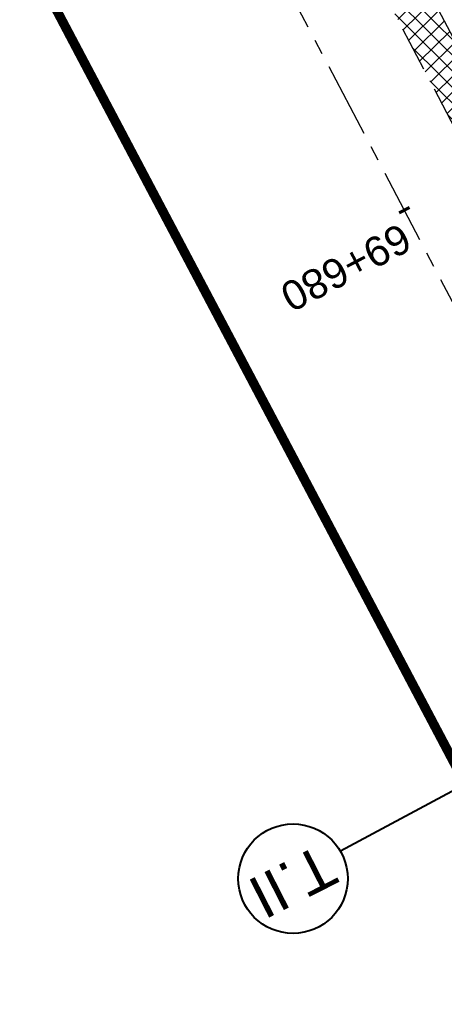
# Model space of a CAD drawing. Header units: metres. Extents: x 7529682 to 7533711, y 5721195 to 5727842.
# Tile 90 of 232: x 7531182 to 7531200, y 5724934 to 5724975. Entities that reach past the tile are written whole.
import ezdxf
from ezdxf.enums import TextEntityAlignment as Align

# ---------------------------------------------------------------- set-up
doc = ezdxf.new("R2010")
doc.units = ezdxf.units.M
for name, pattern in [('817-dzialki-09-05-04$0$HIDDEN', [0.375, 0.25, -0.125]), ('ACAD_ISO05W100', [33, 24, -3, 0, -3, 0, -3]), ('CENTER', [50.800000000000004, 31.75, -6.35, 6.35, -6.35]), ('HIDDEN', [9.524999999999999, 6.35, -3.175])]:
    doc.linetypes.add(name, pattern=pattern)
for name, color, linetype in [('C-DROGI-SYTUACJA-ETYKIETY', 7, 'Continuous'), ('D-hatch-pobocza', 131, 'Continuous'), ('D-pobocza', 60, 'Continuous')]:
    doc.layers.add(name, color=color, linetype=linetype)
for name, color, linetype, lineweight in [('D-krawędzie', 3, 'Continuous', 30), ('D-oś', 10, 'CENTER', 30), ('D-pas-drogowy', 7, 'ACAD_ISO05W100', 50)]:
    doc.layers.add(name, color=color, linetype=linetype, lineweight=lineweight)
doc.layers.add('D-LR-etap-III', color=7, linetype='817-dzialki-09-05-04$0$HIDDEN', lineweight=50, true_color=0x00008f)
doc.layers.add('D-typowe', color=7, linetype='Continuous', lineweight=40, true_color=0x0061c2)
doc.styles.get("Standard").update_dxf_attribs({"font": 'arial.ttf'})

# ---------------------------------------------------------------- blocks, each defined once
blk = doc.blocks.new('AeccTickLine')
at = {"color": 0, "linetype": 'ByBlock', "lineweight": -2}
blk.add_line((0, 1), (-3.673819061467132e-16, -1), dxfattribs=at)

msp = doc.modelspace()

# ---------------------------------------------------------------- hatches: boundary and pattern name
at = {"layer": 'D-hatch-pobocza'}
h = msp.add_hatch(dxfattribs=at)
h.set_pattern_fill('ANSI37', color=256, scale=0.15, style=0)
h.set_pattern_definition([(45, (0, 0), (-0.3367596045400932, 0.3367596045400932), []), (135, (0, 0), (-0.3367596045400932, -0.3367596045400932), [])])
h.paths.add_polyline_path([(7531224.12, 5724929.62), (7531213.15, 5724949.98), (7531200.73, 5724973.91), (7531188.83, 5724996.41), (7531176.889999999, 5725019.33), (7531166.91, 5725038.07), (7531158.980160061, 5725054.059290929), (7531158.14196267, 5725051.386259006), (7531167.380094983, 5725033.766927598), (7531197.164745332, 5724976.987689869), (7531228.151004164, 5724918.034426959), (7531253.152837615, 5724870.491119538), (7531286.7961686, 5724806.653565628), (7531296.234606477, 5724788.675232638), (7531298.77605959, 5724787.517560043), (7531278.139999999, 5724826.49), (7531263.88, 5724853.83), (7531259.009999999, 5724862.85), (7531247.509999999, 5724884.88), (7531235.21, 5724908.21)])

# ---------------------------------------------------------------- linework, layer by layer
at = {"layer": 'D-krawędzie', "linetype": 'HIDDEN', "ltscale": 0.3, "flags": 128}
msp.add_lwpolyline([(7530572.009999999, 5726166.06), (7530620.380949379, 5726072.761487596), (7530641.555222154, 5726032.007915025), (7530660.960861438, 5725995.070069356), (7530689.128213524, 5725941.540167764), (7530707.335918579, 5725907.031820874), (7530725.255781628, 5725873.092686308), (7530743.969545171, 5725837.653904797), (7530770.526708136, 5725787.119408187), (7530787.864146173, 5725754.266918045), (7530809.897571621, 5725712.541613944), (7530824.739035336, 5725684.389287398), (7530840.856259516, 5725653.693092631), (7530860.675070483, 5725616.154465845), (7530865.283000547, 5725607.394015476), (7530878.050274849, 5725583.079962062), (7530918.171722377, 5725507.178125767), (7530950.162943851, 5725446.305402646), (7530993.419108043, 5725364.264712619), (7531022.766433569, 5725308.719304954), (7531053.80955549, 5725249.872416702), (7531081.165622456, 5725197.874670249), (7531103.902359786, 5725154.540603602), (7531128.123220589, 5725108.448161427), (7531149.3, 5725068.249999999), (7531167.380094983, 5725033.766927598), (7531197.164745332, 5724976.987689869), (7531228.151004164, 5724918.034426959), (7531253.152837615, 5724870.491119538), (7531286.7961686, 5724806.653565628), (7531306.739858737, 5724768.664832), (7531335.094443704, 5724714.652299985), (7531357.3191504, 5724672.438740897), (7531373.644908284, 5724641.454376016), (7531392.161870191, 5724605.998675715), (7531418.480331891, 5724555.852756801), (7531439.726902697, 5724515.582472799), (7531468.399107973, 5724461.077223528), (7531491.782023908, 5724416.527754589), (7531531.990296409, 5724339.832565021), (7531557.226635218, 5724291.658956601), (7531569.851546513, 5724267.577443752), (7531591.375556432, 5724226.547822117), (7531610.003879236, 5724191.103071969), (7531616.882991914, 5724177.998849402), (7531629.984986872, 5724153.025496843), (7531641.006768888, 5724132.021778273), (7531664.906257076, 5724087.616922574), (7531677.64401952, 5724064.785715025), (7531683.112433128, 5724054.988140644), (7531686.752875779, 5724048.180044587), (7531695.447538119, 5724031.696667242), (7531703.748818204, 5724015.917210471), (7531709.214143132, 5724005.513965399), (7531719.388607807, 5723986.14687362), (7531726.295217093, 5723973.000144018), (7531732.740794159, 5723960.735633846), (7531735.13, 5723956.19)], dxfattribs=at)
at = {"layer": 'D-LR-etap-III', "ltscale": 10, "flags": 128}
msp.add_lwpolyline([(7531750.474471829, 5723895.103125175, 0.4, 0.4, 0), (7531750.505, 5723895.13, 0.4, 0.4, 0), (7531682.71, 5724022.92, 0.4, 0.4, 0), (7531619.177023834, 5724147.203692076, 0.4, 0.4, 0), (7531592.308960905, 5724198.48863389, 0.4, 0.4, 0), (7531553.263875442, 5724272.918564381, 0.4, 0.4, 0), (7531504.019999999, 5724366.79, 0.4, 0.4, 0), (7531482.09, 5724407.62, 0.4, 0.4, 0), (7531412.350402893, 5724541.182759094, 0.4, 0.4, 0), (7531388.463669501, 5724586.929768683, 0.4, 0.4, 0), (7531345.12, 5724669.94, 0.4, 0.4, 0), (7531127.66, 5725081.67, 0.4, 0.4, 0), (7531059.253139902, 5725211.040795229, 0.4, 0.4, 0), (7531008.007244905, 5725307.953830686, 0.4, 0.4, 0), (7530964.181635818, 5725390.835555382, 0.4, 0.4, 0), (7530914.557354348, 5725484.683561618, 0.4, 0.4, 0), (7530865.243241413, 5725577.493975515, 0.4, 0.4, 0), (7530840.085257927, 5725624.058651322, 0.4, 0.4, 0), (7530802.559525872, 5725694.924584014, 0.4, 0.4, 0), (7530755.54, 5725787.51, 0.4, 0.4, 0), (7530708.717810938, 5725876.303221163, 0.4, 0.4, 0), (7530695.12, 5725902.09, 0.4, 0.4, 0), (7530642.91397006, 5726001.07839487, 0.4, 0.4, 0), (7530634.934723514, 5726016.146615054, 0.4, 0.4, 0), (7530610.820000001, 5726061.929999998, 0.4, 0.4, 0), (7530610.820000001, 5726061.929999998, 0.4, 0.4, 0), (7530607.21, 5726063.51, 0.4, 0.4, 0), (7530597.42, 5726080.68, 0.4, 0.4, 0), (7530591.16, 5726088.44, 0.4, 0.4, 0), (7530581.28, 5726107.21, 0.4, 0.4, 0), (7530571.29, 5726130.56, 0.4, 0.4, 0), (7530549.554994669, 5726171.527317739, 0.4, 0.4, 0), (7530531.014309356, 5726206.473807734, 0.4, 0.4, 0), (7530516.461208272, 5726236.016618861, 0.4, 0.4, 0), (7530500.798929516, 5726266.141265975, 0.4, 0.4, 0), (7530491.349999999, 5726283.94, 0.4, 0.4, 0), (7530482.4, 5726303.41, 0.4, 0.4, 0), (7530482.4, 5726303.41, 0.4, 0.4, 0), (7530450.41, 5726357.28, 0.4, 0.4, 0), (7530397.759396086, 5726458.499907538, 0.4, 0.4, 0), (7530334.707815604, 5726583.664702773, 0.4, 0.4, 0), (7530303.939274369, 5726645.167943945, 0.4, 0.4, 0), (7530300.509779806, 5726651.777515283, 0.4, 0.4, 0), (7530289.213532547, 5726671.966724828, 0.4, 0.4, 0), (7530281.54, 5726685.57, 0.4, 0.4, 0), (7530261.37085633, 5726724.163374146, 0.4, 0.4, 0), (7530254.03, 5726738.21, 0.4, 0.4, 0), (7530197.219999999, 5726845.06, 0.4, 0.4, 0), (7530194.71, 5726849.15, 0.4, 0.4, 0), (7530195.92, 5726850.75, 0.4, 0.4, 0), (7530170.546669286, 5726892.961489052, 0.4, 0.4, 0), (7530143.174718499, 5726945.065838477, 0.4, 0.4, 0), (7530105.059999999, 5727018.32, 0.4, 0.4, 0), (7530100.059999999, 5727027.16, 0.4, 0.4, 0), (7530062.318670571, 5727099.625398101, 0.4, 0.4, 0), (7530015.378537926, 5727189.420463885, 0.4, 0.4, 0), (7529983.207960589, 5727250.206596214, 0.4, 0.4, 0), (7529953.284293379, 5727306.74720398, 0.4, 0.4, 0), (7529900.67053443, 5727406.15903814, 0.4, 0.4, 0), (7529890.630239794, 5727425.131178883, 0.4, 0.4, 0), (7529875.155383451, 5727454.426350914, 0.4, 0.4, 0), (7529857.560096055, 5727487.787346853, 0.4, 0.4, 0), (7529835.194401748, 5727530.19312405, 0.4, 0.4, 0), (7529811.740544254, 5727574.662079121, 0.4, 0.4, 0), (7529792.101859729, 5727611.922638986, 0.4, 0.4, 0), (7529768.066117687, 5727657.469613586, 0.4, 0.4, 0), (7529755.210566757, 5727682.131373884, 0.4, 0.4, 0), (7529753.309999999, 5727681.13, 0.4, 0.4, 0), (7529739.21, 5727707.77, 0.4, 0.4, 0), (7529735.394745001, 5727711.251990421, 0.4, 0.4, 0), (7529725.42, 5727730.2, 0.4, 0.4, 0), (7529723.55, 5727729.88, 0.4, 0.4, 0), (7529695.566668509, 5727782.932080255, 0.4, 0.4, 0), (7529717.67971874, 5727794.024357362, 0.4, 0.4, 0), (7529736.274870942, 5727758.647400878, 0.4, 0.4, 0), (7529736.274870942, 5727758.647400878, 0.4, 0.4, 0), (7529744.511003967, 5727750.406106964, 0.4, 0.4, 0), (7529744.511003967, 5727750.406106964, 0.4, 0.4, 0), (7529750.282568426, 5727738.549848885, 0.4, 0.4, 0), (7529777.108510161, 5727687.569424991, 0.4, 0.4, 0), (7529796.51537536, 5727651.329932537, 0.4, 0.4, 0), (7529814.937945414, 5727616.793170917, 0.4, 0.4, 0), (7529839.006722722, 5727572.303976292, 0.4, 0.4, 0), (7529860.617626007, 5727532.509108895, 0.4, 0.4, 0), (7529882.348967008, 5727491.504261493, 0.4, 0.4, 0), (7529904.865139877, 5727449.096370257, 0.4, 0.4, 0), (7529920.747384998, 5727418.884773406, 0.4, 0.4, 0), (7529946.676504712, 5727368.547487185, 0.4, 0.4, 0), (7529972.024701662, 5727320.573310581, 0.4, 0.4, 0), (7529987.740014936, 5727290.153392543, 0.4, 0.4, 0), (7529996.497385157, 5727273.661630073, 0.4, 0.4, 0), (7530017.541471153, 5727234.202689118, 0.4, 0.4, 0), (7530033.053657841, 5727204.864166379, 0.4, 0.4, 0), (7530051.622983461, 5727170.222745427, 0.4, 0.4, 0), (7530069.276612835, 5727137.015751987, 0.4, 0.4, 0), (7530089.385386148, 5727097.533639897, 0.4, 0.4, 0), (7530109.712512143, 5727060.746615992, 0.4, 0.4, 0), (7530136.769722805, 5727011.640131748, 0.4, 0.4, 0), (7530162.446686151, 5726962.743777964, 0.4, 0.4, 0), (7530187.674104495, 5726916.992101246, 0.4, 0.4, 0), (7530207.820739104, 5726879.335323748, 0.4, 0.4, 0), (7530230.625609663, 5726834.518686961, 0.4, 0.4, 0), (7530262.288093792, 5726776.61832811, 0.4, 0.4, 0), (7530277.509672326, 5726760.213143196, 0.4, 0.4, 0), (7530286.036865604, 5726744.106684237, 0.4, 0.4, 0), (7530288.097472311, 5726735.884066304, 0.4, 0.4, 0), (7530290.393870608, 5726725.046963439, 0.4, 0.4, 0), (7530296.17664807, 5726713.582980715, 0.4, 0.4, 0), (7530302.726195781, 5726701.18226779, 0.4, 0.4, 0), (7530325.685047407, 5726657.466383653, 0.4, 0.4, 0), (7530343.243978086, 5726623.648592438, 0.4, 0.4, 0), (7530360.229820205, 5726591.746871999, 0.4, 0.4, 0), (7530383.20855044, 5726548.059469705, 0.4, 0.4, 0), (7530406.017875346, 5726503.605514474, 0.4, 0.4, 0), (7530427.464919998, 5726462.620289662, 0.4, 0.4, 0), (7530447.9278544, 5726424.388014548, 0.4, 0.4, 0), (7530471.126878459, 5726379.920667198, 0.4, 0.4, 0), (7530490.501003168, 5726343.033350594, 0.4, 0.4, 0), (7530509.499458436, 5726306.733076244, 0.4, 0.4, 0), (7530529.890269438, 5726267.244072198, 0.4, 0.4, 0), (7530543.852446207, 5726238.990319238, 0.4, 0.4, 0), (7530554.808897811, 5726218.943990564, 0.4, 0.4, 0), (7530559.027108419, 5726212.223286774, 0.4, 0.4, 0), (7530563.060988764, 5726206.409670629, 0.4, 0.4, 0), (7530566.93354971, 5726200.463543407, 0.4, 0.4, 0), (7530569.771022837, 5726194.901501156, 0.4, 0.4, 0), (7530571.47319415, 5726191.282350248, 0.4, 0.4, 0), (7530572.839142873, 5726188.024533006, 0.4, 0.4, 0), (7530575.295071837, 5726182.034664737, 0.4, 0.4, 0), (7530579.736851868, 5726173.306070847, 0.4, 0.4, 0), (7530583.3, 5726167.41, 0.4, 0.4, 0), (7530593.4, 5726163.33, 0.4, 0.4, 0), (7530598.618375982, 5726155.264489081, 0.4, 0.4, 0), (7530608.258304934, 5726140.497132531, 0.4, 0.4, 0), (7530603.269999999, 5726136.83, 0.4, 0.4, 0), (7530606.53, 5726131.84, 0.4, 0.4, 0), (7530604.239057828, 5726124.21679044, 0.4, 0.4, 0), (7530605.847136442, 5726121.630127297, 0.4, 0.4, 0), (7530608.971611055, 5726116.164124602, 0.4, 0.4, 0), (7530618.114293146, 5726097.791111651, 0.4, 0.4, 0), (7530651.213125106, 5726034.959524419, 0.4, 0.4, 0), (7530670.243741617, 5725998.61095082, 0.4, 0.4, 0), (7530698.075474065, 5725945.952624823, 0.4, 0.4, 0), (7530716.505955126, 5725911.3051464, 0.4, 0.4, 0), (7530735.223454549, 5725875.667401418, 0.4, 0.4, 0), (7530752.504235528, 5725842.154920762, 0.4, 0.4, 0), (7530778.310652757, 5725793.501254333, 0.4, 0.4, 0), (7530797.499961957, 5725756.381811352, 0.4, 0.4, 0), (7530812.518974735, 5725728.28874362, 0.4, 0.4, 0), (7530820.039295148, 5725713.160404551, 0.4, 0.4, 0), (7530822.422446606, 5725710.193574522, 0.4, 0.4, 0), (7530833.154893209, 5725688.800634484, 0.4, 0.4, 0), (7530849.629354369, 5725656.158601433, 0.4, 0.4, 0), (7530867.98290276, 5725621.963939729, 0.4, 0.4, 0), (7530872.629809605, 5725612.88760475, 0.4, 0.4, 0), (7530880.354488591, 5725597.594500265, 0.4, 0.4, 0), (7530883.839446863, 5725593.389159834, 0.4, 0.4, 0), (7530891.782113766, 5725587.763349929, 0.4, 0.4, 0), (7530895.038670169, 5725584.280746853, 0.4, 0.4, 0), (7530897.033644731, 5725580.941110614, 0.4, 0.4, 0), (7530900.951646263, 5725579.945856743, 0.4, 0.4, 0), (7530904.80970798, 5725571.977328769, 0.4, 0.4, 0), (7530903.682362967, 5725568.566434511, 0.4, 0.4, 0), (7530908.900614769, 5725558.844845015, 0.4, 0.4, 0), (7530910.252030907, 5725545.671606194, 0.4, 0.4, 0), (7530912.872986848, 5725538.645543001, 0.4, 0.4, 0), (7530945.278171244, 5725478.464284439, 0.4, 0.4, 0), (7530959.692318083, 5725450.24628822, 0.4, 0.4, 0), (7531002.82670893, 5725368.192370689, 0.4, 0.4, 0), (7531044.703532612, 5725290.314293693, 0.4, 0.4, 0), (7531064.098839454, 5725253.212562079, 0.4, 0.4, 0), (7531083.010253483, 5725216.677517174, 0.4, 0.4, 0), (7531113.013137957, 5725158.465613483, 0.4, 0.4, 0), (7531137.364304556, 5725113.07076138, 0.4, 0.4, 0), (7531150.830830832, 5725086.711759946, 0.4, 0.4, 0), (7531159.745663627, 5725076.640848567, 0.4, 0.4, 0), (7531166.309999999, 5725074.58, 0.4, 0.4, 0), (7531172.29, 5725062.58, 0.4, 0.4, 0), (7531170.589828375, 5725055.605912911, 0.4, 0.4, 0), (7531173.732823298, 5725044.080706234, 0.4, 0.4, 0), (7531215.342008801, 5724964.859648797, 0.4, 0.4, 0), (7531238.054496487, 5724921.684649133, 0.4, 0.4, 0), (7531262.389821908, 5724875.282876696, 0.4, 0.4, 0), (7531295.587160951, 5724811.265731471, 0.4, 0.4, 0), (7531348.487908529, 5724712.362812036, 0.4, 0.4, 0), (7531363.740817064, 5724682.68394264, 0.4, 0.4, 0), (7531366.986905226, 5724675.865317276, 0.4, 0.4, 0), (7531382.541261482, 5724646.110625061, 0.4, 0.4, 0), (7531401.299165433, 5724610.874551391, 0.4, 0.4, 0), (7531428.964837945, 5724558.862274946, 0.4, 0.4, 0), (7531449.111202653, 5724520.397801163, 0.4, 0.4, 0), (7531477.292992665, 5724465.831467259, 0.4, 0.4, 0), (7531500.996290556, 5724421.112506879, 0.4, 0.4, 0), (7531512.121834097, 5724400.549045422, 0.4, 0.4, 0), (7531513.78163794, 5724396.757451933, 0.4, 0.4, 0), (7531526.32, 5724379.39, 0.4, 0.4, 0), (7531566.783642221, 5724302.73628205, 0.4, 0.4, 0), (7531578.579156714, 5724282.774819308, 0.4, 0.4, 0), (7531584.232619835, 5724273.111246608, 0.4, 0.4, 0), (7531590.109283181, 5724263.508189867, 0.4, 0.4, 0), (7531593.027899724, 5724258.771479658, 0.4, 0.4, 0), (7531595.711841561, 5724254.226824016, 0.4, 0.4, 0), (7531601.659976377, 5724243.898197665, 0.4, 0.4, 0), (7531606.097733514, 5724235.986407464, 0.4, 0.4, 0), (7531609.382207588, 5724230.799061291, 0.4, 0.4, 0), (7531611.580260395, 5724227.671180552, 0.4, 0.4, 0), (7531612.707802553, 5724225.86410867, 0.4, 0.4, 0), (7531618.665224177, 5724214.480919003, 0.4, 0.4, 0), (7531619.885522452, 5724212.333950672, 0.4, 0.4, 0), (7531620.931818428, 5724210.787064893, 0.4, 0.4, 0), (7531623.518605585, 5724207.111542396, 0.4, 0.4, 0), (7531626.143926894, 5724203.61306897, 0.4, 0.4, 0), (7531632.022984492, 5724196.485954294, 0.4, 0.4, 0), (7531653.949089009, 5724152.617641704, 0.4, 0.4, 0), (7531656.750690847, 5724143.103797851, 0.4, 0.4, 0), (7531659.61440691, 5724133.254504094, 0.4, 0.4, 0), (7531661.627147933, 5724128.646047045, 0.4, 0.4, 0.01093811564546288), (7531674.314987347, 5724101.43546424, 0.4, 0.4, 0), (7531685.137626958, 5724081.408252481, 0.4, 0.4, 0), (7531692.159945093, 5724066.277333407, 0.4, 0.4, 0), (7531699.662164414, 5724051.388120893, 0.4, 0.4, 0), (7531704.480624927, 5724040.808561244, 0.4, 0.4, 0), (7531704.480624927, 5724040.808561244, 0.4, 0.4, 0), (7531704.401251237, 5724037.368913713, 0.4, 0.4, 0), (7531720.383609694, 5724003.441317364, 0.4, 0.4, 0), (7531728.79890528, 5723986.206298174, 0.4, 0.4, 0), (7531733.237926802, 5723977.192631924, 0.4, 0.4, 0), (7531736.750027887, 5723969.505210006, 0.4, 0.4, 0), (7531737.336143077, 5723968.518916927, 0.4, 0.4, 0), (7531738.285051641, 5723967.699360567, 0.4, 0.4, 0), (7531742.180915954, 5723962.346428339, 0.4, 0.4, 0), (7531744.286141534, 5723958.615526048, 0.4, 0.4, 0), (7531755.393260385, 5723944.192617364, 0.4, 0.4, 0), (7531758.69, 5723936.76, 0.4, 0.4, 0), (7531780.08, 5723929.25, 0.4, 0.4, 0), (7531792.611989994, 5723906.337708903, 0.4, 0.4, 0), (7531792.611989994, 5723906.337708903, 0.4, 0.4, 0), (7531756.962094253, 5723883.055323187, 0.4, 0.4, 0), (7531750.46, 5723895.130000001, 0.4, 0.4, 0), (7531750.46, 5723895.130000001, 0, 0, 0)], format="xyseb", dxfattribs=at)
at = {"layer": 'D-oś', "ltscale": 0.1}
msp.add_lwpolyline([(7531488.682972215, 5724414.901138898), (7531465.30154836, 5724459.447768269), (7531436.630334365, 5724513.951133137), (7531415.382990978, 5724554.222881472), (7531389.061122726, 5724604.375291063), (7531370.54547166, 5724639.828481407), (7531354.22214964, 5724670.808223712), (7531331.99647235, 5724713.023626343), (7531303.640952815, 5724767.037938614), (7531283.698553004, 5724805.024214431), (7531250.055061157, 5724868.862076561), (7531225.052886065, 5724916.406033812), (7531194.065303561, 5724975.361817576), (7531164.280332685, 5725032.141666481), (7531146.201824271, 5725066.621712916), (7531125.025790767, 5725106.818458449), (7531100.803065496, 5725152.914450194), (7531078.067230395, 5725196.24679728), (7531050.712974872, 5725248.241100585), (7531019.671816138, 5725307.084268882), (7530990.323090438, 5725362.632329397), (7530947.065833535, 5725444.675091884), (7530915.075467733, 5725505.546186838), (7530874.953735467, 5725581.448561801)], dxfattribs=at)
at = {"layer": 'D-pas-drogowy', "ltscale": 0.2, "flags": 128}
msp.add_lwpolyline([(7531633.018560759, 5724182.834272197, 0.4, 0.4, 0), (7531617.558899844, 5724211.608162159, 0.4, 0.4, 0), (7531566.783642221, 5724302.73628205, 0.4, 0.4, 0), (7531538.419082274, 5724356.469679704, 0.4, 0.4, 0), (7531526.32, 5724379.39, 0.4, 0.4, 0), (7531516.102085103, 5724393.607319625, 0.4, 0.4, 0.001485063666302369), (7531513.78037409, 5724396.837773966, 0.4, 0.4, 0), (7531501.87, 5724413.41, 0.4, 0.4, 0), (7531474.926107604, 5724464.507896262, 0.4, 0.4, 0), (7531446.200436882, 5724518.992313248, 0.4, 0.4, 0), (7531424.962185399, 5724559.262257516, 0.4, 0.4, 0), (7531398.444460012, 5724609.565801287, 0.4, 0.4, 0), (7531379.647455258, 5724645.216004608, 0.4, 0.4, 0), (7531365.23, 5724672.56, 0.4, 0.4, 0), (7531341.305752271, 5724717.915356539, 0.4, 0.4, 0), (7531312.899996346, 5724771.788898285, 0.4, 0.4, 0), (7531292.590923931, 5724810.306502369, 0.4, 0.4, 0), (7531259.391619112, 5724873.271351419, 0.4, 0.4, 0), (7531233.740401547, 5724921.922582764, 0.4, 0.4, 0), (7531203.072738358, 5724980.092044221, 0.4, 0.4, 0), (7531173.471398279, 5725036.225177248, 0.4, 0.4, 0), (7531168.269999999, 5725046.09, 0.4, 0.4, 0), (7531172.29, 5725062.58, 0.4, 0.4, 0), (7531166.309999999, 5725074.58, 0.4, 0.4, 0), (7531150.32, 5725079.6, 0.4, 0.4, 0), (7531141.5, 5725096.43, 0.4, 0.4, 0), (7531109.311735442, 5725157.814415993, 0.4, 0.4, 0), (7531086.641300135, 5725201.047918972, 0.4, 0.4, 0), (7531059.198258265, 5725253.383662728, 0.4, 0.4, 0), (7531028.206828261, 5725312.48946212, 0.4, 0.4, 0), (7530999.104694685, 5725367.990143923, 0.4, 0.4, 0), (7530956.247527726, 5725449.724815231, 0.4, 0.4, 0), (7530924.397774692, 5725510.463768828, 0.4, 0.4, 0), (7530897.509999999, 5725561.74, 0.4, 0.4, 0), (7530894.46, 5725566.14, 0.4, 0.4, 0), (7530892.16, 5725570.49, 0.4, 0.4, 0), (7530869.362688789, 5725613.307018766, 0.4, 0.4, 0), (7530861.693971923, 5725627.704613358, 0.4, 0.4, 0), (7530852.74, 5725644.52, 0.4, 0.4, 0), (7530831.509999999, 5725684.2, 0.4, 0.4, 0), (7530811.13, 5725722.52, 0.4, 0.4, 0), (7530792.3476413, 5725757.940652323, 0.4, 0.4, 0), (7530768.03, 5725803.8, 0.4, 0.4, 0), (7530748.768542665, 5725840.178507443, 0.4, 0.4, 0), (7530727.7, 5725879.97, 0.4, 0.4, 0), (7530712.0981582, 5725909.54523909, 0.4, 0.4, 0), (7530693.644105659, 5725944.645156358, 0.4, 0.4, 0), (7530665.702224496, 5725997.538976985, 0.4, 0.4, 0), (7530641.759999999, 5726042.88, 0.4, 0.4, 0), (7530616.5, 5726091.48, 0.4, 0.4, 0), (7530604.628439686, 5726114.319880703, 0.4, 0.4, -0.007762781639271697), (7530602.5, 5726118.43, 0.4, 0.4, 0), (7530603.992037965, 5726123.394821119, 0.4, 0.4, 0), (7530606.53, 5726131.84, 0.4, 0.4, 0), (7530603.269999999, 5726136.83, 0.4, 0.4, 0), (7530593.775620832, 5726151.368713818, 0.4, 0.4, 0), (7530590.202637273, 5726156.84001263, 0.4, 0.4, 0), (7530583.3, 5726167.41, 0.4, 0.4, 0), (7530580.578343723, 5726170.427567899, 0.4, 0.4, 0), (7530575.849999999, 5726175.67, 0.4, 0.4, 0), (7530569.009999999, 5726186.66, 0.4, 0.4, 0), (7530562.555322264, 5726199.189409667, 0.4, 0.4, 0), (7530555.67, 5726211.39, 0.4, 0.4, 0), (7530548.29, 5726224.23, 0.4, 0.4, 0), (7530540.58, 5726237.71, 0.4, 0.4, 0), (7530532.679999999, 5726252.65, 0.4, 0.4, 0), (7530524.059999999, 5726269.35, 0.4, 0.4, 0), (7530502.82, 5726309.91, 0.4, 0.4, 0), (7530488.83, 5726336.63, 0.4, 0.4, 0), (7530466.03, 5726380.16, 0.4, 0.4, 0), (7530438.469999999, 5726432.77, 0.4, 0.4, 0), (7530424.53, 5726459.09, 0.4, 0.4, 0), (7530401.63, 5726502.97, 0.4, 0.4, 0), (7530383.38, 5726538.06, 0.4, 0.4, 0), (7530353.969999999, 5726593.52, 0.4, 0.4, 0), (7530338.469999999, 5726622.74, 0.4, 0.4, 0), (7530322.009999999, 5726653.88, 0.4, 0.4, 0), (7530297.54, 5726700.33, 0.4, 0.4, 0), (7530287.38, 5726719.6, 0.4, 0.4, 0), (7530285.94993921, 5726722.315508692, 0.4, 0.4, 0), (7530280.259999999, 5726733.12, 0.4, 0.4, 0), (7530266.73, 5726758.74, 0.4, 0.4, 0), (7530260.42, 5726770.47, 0.4, 0.4, 0), (7530253.25, 5726783.82, 0.4, 0.4, 0), (7530244.95, 5726799.33, 0.4, 0.4, 0), (7530239.389999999, 5726808.49, 0.4, 0.4, 0), (7530238.29, 5726807.9, 0.4, 0.4, 0), (7530218.11, 5726850.67, 0.4, 0.4, 0), (7530175.906646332, 5726928.168028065, 0.4, 0.4, 0), (7530096.679999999, 5727076.15, 0.4, 0.4, 0), (7530094.679999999, 5727079.89, 0.4, 0.4, 0), (7530064.59693469, 5727135.522637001, 0.4, 0.4, 0), (7530046.730970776, 5727168.8921561, 0.4, 0.4, 0), (7530025.803045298, 5727208.461374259, 0.4, 0.4, 0), (7530012.846501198, 5727232.979315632, 0.4, 0.4, 0), (7529994.15, 5727268.45, 0.4, 0.4, 0), (7529981.670868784, 5727291.93018666, 0.4, 0.4, 0), (7529949.889999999, 5727351.73, 0.4, 0.4, 0), (7529924.75, 5727399.03, 0.4, 0.4, 0), (7529915.515824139, 5727417.099754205, 0.4, 0.4, 0), (7529885.83, 5727475.19, 0.4, 0.4, 0), (7529862.559999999, 5727519.97, 0.4, 0.4, 0), (7529852.984923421, 5727538.191086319, 0.4, 0.4, 0), (7529836.513084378, 5727569.51130111, 0.4, 0.4, 0), (7529815.36890814, 5727609.140983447, 0.4, 0.4, 0), (7529792.795203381, 5727651.247499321, 0.4, 0.4, 0), (7529774.199114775, 5727685.858348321, 0.4, 0.4, 0), (7529746.966026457, 5727736.059440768, 0.4, 0.4, 0), (7529733.92, 5727757.62, 0.4, 0.4, 0), (7529708.607472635, 5727806.388536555, 0.4, 0.4, 0), (7529688.491967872, 5727796.344621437, 0.4, 0.4, 0), (7529723.55, 5727729.88, 0.4, 0.4, 0), (7529725.42, 5727730.2, 0.4, 0.4, 0), (7529735.38, 5727711.28, 0.4, 0.4, 0), (7529739.21, 5727707.77, 0.4, 0.4, 0), (7529753.309999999, 5727681.13, 0.4, 0.4, 0), (7529755.178396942, 5727682.114424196, 0.4, 0.4, 0), (7529792.101859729, 5727611.922638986, 0.4, 0.4, 0), (7529811.740544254, 5727574.662079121, 0.4, 0.4, 0), (7529835.194401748, 5727530.19312405, 0.4, 0.4, 0), (7529857.560096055, 5727487.787346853, 0.4, 0.4, 0), (7529875.155383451, 5727454.426350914, 0.4, 0.4, 0), (7529890.630239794, 5727425.131178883, 0.4, 0.4, 0), (7529900.67053443, 5727406.15903814, 0.4, 0.4, 0), (7529953.284293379, 5727306.74720398, 0.4, 0.4, 0), (7529983.207960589, 5727250.206596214, 0.4, 0.4, 0), (7530015.378537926, 5727189.420463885, 0.4, 0.4, 0), (7530062.318670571, 5727099.625398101, 0.4, 0.4, 0), (7530100.059999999, 5727027.16, 0.4, 0.4, 0), (7530105.059999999, 5727018.32, 0.4, 0.4, 0), (7530143.174718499, 5726945.065838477, 0.4, 0.4, 0), (7530170.546669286, 5726892.961489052, 0.4, 0.4, 0), (7530195.92, 5726850.75, 0.4, 0.4, 0), (7530194.71, 5726849.15, 0.4, 0.4, 0), (7530197.219999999, 5726845.06, 0.4, 0.4, 0), (7530254.03, 5726738.21, 0.4, 0.4, 0), (7530261.37085633, 5726724.163374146, 0.4, 0.4, 0), (7530281.54, 5726685.57, 0.4, 0.4, 0), (7530289.213532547, 5726671.966724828, 0.4, 0.4, 0), (7530300.509779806, 5726651.777515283, 0.4, 0.4, 0), (7530303.939274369, 5726645.167943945, 0.4, 0.4, 0), (7530334.707815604, 5726583.664702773, 0.4, 0.4, 0), (7530397.759396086, 5726458.499907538, 0.4, 0.4, 0), (7530450.41, 5726357.28, 0.4, 0.4, 0), (7530482.4, 5726303.41, 0.4, 0.4, 0), (7530483.687990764, 5726301.003383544, 0.4, 0.4, 0), (7530491.349999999, 5726283.94, 0.4, 0.4, 0), (7530512.67, 5726243.78, 0.4, 0.4, 0), (7530529.429999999, 5726209.46, 0.4, 0.4, 0), (7530571.29, 5726130.56, 0.4, 0.4, 0), (7530581.28, 5726107.21, 0.4, 0.4, 0), (7530591.16, 5726088.44, 0.4, 0.4, 0), (7530597.42, 5726080.68, 0.4, 0.4, 0), (7530607.21, 5726063.51, 0.4, 0.4, 0), (7530610.820000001, 5726061.929999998, 0.4, 0.4, 0), (7530634.934723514, 5726016.146615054, 0.4, 0.4, 0), (7530642.91397006, 5726001.07839487, 0.4, 0.4, 0), (7530695.12, 5725902.09, 0.4, 0.4, 0), (7530708.717810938, 5725876.303221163, 0.4, 0.4, 0), (7530755.54, 5725787.51, 0.4, 0.4, 0), (7530802.559525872, 5725694.924584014, 0.4, 0.4, 0), (7530840.085257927, 5725624.058651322, 0.4, 0.4, 0), (7530865.243241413, 5725577.493975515, 0.4, 0.4, 0), (7530914.557354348, 5725484.683561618, 0.4, 0.4, 0), (7530964.181635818, 5725390.835555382, 0.4, 0.4, 0), (7531008.007244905, 5725307.953830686, 0.4, 0.4, 0), (7531059.253139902, 5725211.040795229, 0.4, 0.4, 0), (7531127.66, 5725081.67, 0.4, 0.4, 0), (7531345.12, 5724669.94, 0.4, 0.4, 0), (7531388.463669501, 5724586.929768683, 0.4, 0.4, 0), (7531412.350402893, 5724541.182759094, 0.4, 0.4, 0), (7531482.09, 5724407.62, 0.4, 0.4, 0), (7531504.019999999, 5724366.79, 0.4, 0.4, 0), (7531519.374444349, 5724337.520497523, 0.4, 0.4, 0), (7531563.748815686, 5724252.931583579, 0.4, 0.4, 0), (7531602.175111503, 5724179.681224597, 0.4, 0.4, 0), (7531619.177023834, 5724147.203692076, 0.4, 0.4, 0), (7531625.038493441, 5724135.63500206, 0.4, 0.4, 0), (7531656.796442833, 5724073.31633882, 0.4, 0.4, 0), (7531675.12, 5724037.36, 0.4, 0.4, 0), (7531682.71, 5724022.92, 0.4, 0.4, 0), (7531705.565196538, 5723979.810545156, 0.4, 0.4, 0), (7531736.605941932, 5723921.261514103, 0.4, 0.4, 0), (7531750.46, 5723895.130000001, 0.4, 0.4, 0), (7531740.769999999, 5723886.56, 0.4, 0.4, 0), (7531732.86, 5723885, 0.4, 0.4, 0), (7531722.179999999, 5723887.77, 0.4, 0.4, 0), (7531729.87, 5723862.17, 0.4, 0.4, 0), (7531742.92, 5723861.93, 0.4, 0.4, 0), (7531763.71, 5723859.52, 0.4, 0.4, 0), (7531768.42, 5723854.12, 0.4, 0.4, 0), (7531787.42, 5723817.97, 0.4, 0.4, 0), (7531795.57, 5723809.82, 0.4, 0.4, 0), (7531816.346897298, 5723819.850397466, 0.4, 0.4, 0), (7531816.346897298, 5723819.850397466, 0.4, 0.4, 0), (7531805.059999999, 5723843.23, 0.4, 0.4, 0), (7531803.61, 5723886.23, 0.4, 0.4, 0), (7531803.61, 5723886.23, 0.4, 0.4, 0), (7531780.08, 5723929.25, 0.4, 0.4, 0), (7531758.69, 5723936.76, 0.4, 0.4, 0), (7531749.3590272, 5723946.412126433, 0.4, 0.4, 0), (7531742.71, 5723953.29, 0.4, 0.4, 0), (7531735.177368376, 5723967.877529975, 0.4, 0.4, 0), (7531722.37, 5723992.68, 0.4, 0.4, 0), (7531705.041669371, 5724030.885563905, 0.4, 0.4, 0), (7531699.469999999, 5724043.17, 0.4, 0.4, 0), (7531692.69, 5724058.11, 0.4, 0.4, 0), (7531679.672010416, 5724084.016803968, 0.4, 0.4, 0), (7531674.55, 5724094.21, 0.4, 0.4, 0), (7531666.633166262, 5724114.002855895, 0.4, 0.4, 0), (7531649, 5724153.82, 0.4, 0.4, 0), (7531641.49, 5724149.34, 0.4, 0.4, 0), (7531626.04, 5724179.34, 0.4, 0.4, 0), (7531633.03, 5724182.84, 0, 0, 0)], format="xyseb", dxfattribs=at)
at = {"layer": 'D-pobocza'}
msp.add_lwpolyline([(7531298.77605959, 5724787.517560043), (7531278.139999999, 5724826.49), (7531263.88, 5724853.83), (7531259.009999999, 5724862.85), (7531247.509999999, 5724884.88), (7531235.21, 5724908.21), (7531224.12, 5724929.62), (7531213.15, 5724949.98), (7531200.73, 5724973.91), (7531188.83, 5724996.41), (7531176.889999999, 5725019.33), (7531166.91, 5725038.07), (7531158.980160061, 5725054.059290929), (7531158.14196267, 5725051.386259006)], dxfattribs=at)
at = {"layer": 'D-typowe'}
msp.add_lwpolyline([(7531229.825127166, 5724958.322566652), (7531195.689358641, 5724940.022508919)], dxfattribs=at)
msp.add_circle((7531193.688115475, 5724938.861002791), 2.31387591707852, dxfattribs=at)

# ---------------------------------------------------------------- block references
at = {"layer": 'C-DROGI-SYTUACJA-ETYKIETY', "color": 2, "linetype": 'Continuous', "lineweight": 60, "xscale": 0.25, "yscale": 0.25, "zscale": 0.25, "rotation": 297.7267374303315}
msp.add_blockref('AeccTickLine', (7531198.394053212, 5724967.126104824), dxfattribs=at)

# ---------------------------------------------------------------- texts
at = {"layer": 'C-DROGI-SYTUACJA-ETYKIETY', "color": 2}
msp.add_text('69+680', height=1.25, rotation=207.7267374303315, dxfattribs=at).set_placement((7531198.236582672, 5724966.619692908))
at = {"layer": 'D-typowe'}
msp.add_text('T.II', height=1.8, rotation=206.9820085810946, dxfattribs=at).set_placement((7531193.680319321, 5724938.736194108), align=Align.MIDDLE)

doc.saveas('drawing.dxf')
